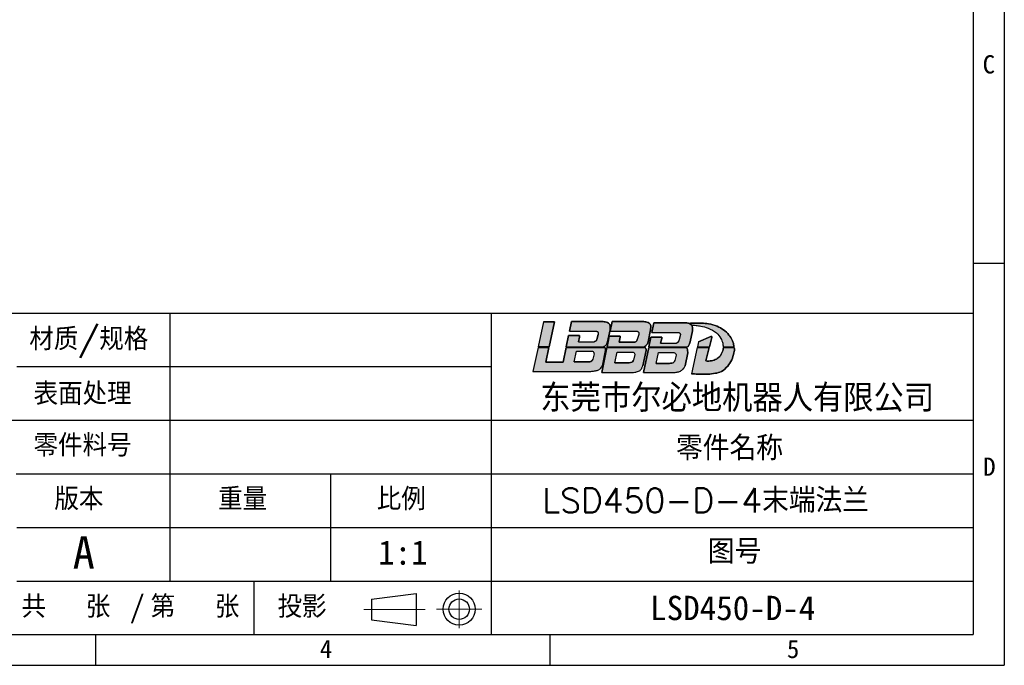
# Model space of a CAD drawing. Header units: millimetres. Extents: x 0 to 297, y 0 to 210.
# Tile 2 of 3: x 168 to 297, y 0 to 84. Entities that reach past the tile are written whole.
import ezdxf

# ---------------------------------------------------------------- set-up
doc = ezdxf.new("R2010")
doc.units = ezdxf.units.MM
doc.linetypes.add('CENTERX2', pattern=[20.32, 12.7, -2.54, 2.54, -2.54])
for name, color, linetype in [('中心线', 1, 'CENTERX2'), ('剖面线', 2, 'Continuous'), ('细实线', 4, 'Continuous')]:
    doc.layers.add(name, color=color, linetype=linetype)
doc.styles.add('SLDTEXTSTYLE0', font='txt')
doc.styles.add('SLDTEXTSTYLE1', font='txt', dxfattribs={"bigfont": 'bigfont'})
doc.styles.add('SLDTEXTSTYLE4', font='simfang.ttf')
doc.styles.add('SLDTEXTSTYLE5', font='txt', dxfattribs={"bigfont": 'bigfont'})

# ---------------------------------------------------------------- blocks, each defined once
blk = doc.blocks.new('块3')
at = {"layer": '剖面线'}
for points in [[(0.69, 3.62), (2.11, 3.62), (2.81, 6.88), (1.38, 6.88)], [(21.5, 3.62), (23.08, 3.62), (23.39, 4.8), (23.39, 4.94), (23.26, 4.94), (21.65, 4.27)]]:
    blk.add_hatch(color=256, dxfattribs=at).paths.add_polyline_path(points, flags=0)
h = blk.add_hatch(color=256, dxfattribs=at)
edge = h.paths.add_edge_path(flags=0)
edge.add_line((8.52, 5.2), (8.34, 4.55))
edge.add_spline(control_points=[(8.34, 4.55), (8.32, 4.51), (8.3, 4.44), (8.21, 4.36), (8.12, 4.3), (8.05, 4.28), (8.02, 4.27)], knot_values=[0, 0, 0, 0, 0.11249, 0.188578, 0.308405, 0.395813, 0.395813, 0.395813, 0.395813], weights=[1, 1, 1, 1, 1, 1, 1], degree=3, periodic=0)
edge.add_line((8.02, 4.27), (5.96, 4.27))
edge.add_line((5.96, 4.27), (6.1, 4.84))
edge.add_line((6.1, 4.84), (6.1, 5.06))
edge.add_line((6.1, 5.06), (4.65, 5.06))
edge.add_line((4.65, 5.06), (4.35, 3.62))
edge.add_line((4.35, 3.62), (9.22, 3.62))
edge.add_spline(control_points=[(9.22, 3.62), (9.26, 3.63), (9.38, 3.66), (9.51, 3.81), (9.69, 3.98), (9.73, 4.15), (9.74, 4.25)], knot_values=[0, 0, 0, 0, 0.113541, 0.309529, 0.508983, 0.759853, 0.759853, 0.759853, 0.759853], weights=[1, 1, 1, 1, 1, 1, 1], degree=3, periodic=0)
edge.add_line((9.74, 4.25), (10.07, 5.81))
edge.add_spline(control_points=[(10.07, 5.81), (10.08, 5.91), (10.09, 6.08), (10.12, 6.35), (10.01, 6.61), (9.75, 6.77), (9.47, 6.85), (9.28, 6.88), (9.19, 6.9)], knot_values=[0, 0, 0, 0, 0.270359, 0.459904, 0.691329, 0.959666, 1.234022, 1.467228, 1.467228, 1.467228, 1.467228], weights=[1, 1, 1, 1, 1, 1, 1, 1, 1], degree=3, periodic=0)
edge.add_line((9.19, 6.9), (5.03, 6.9))
edge.add_line((5.03, 6.9), (4.77, 5.64))
edge.add_line((4.77, 5.64), (8.14, 5.64))
edge.add_spline(control_points=[(8.14, 5.64), (8.18, 5.64), (8.26, 5.64), (8.37, 5.61), (8.46, 5.56), (8.53, 5.49), (8.53, 5.4), (8.54, 5.31), (8.53, 5.24), (8.52, 5.2)], knot_values=[0, 0, 0, 0, 0.109145, 0.202524, 0.297211, 0.376281, 0.445665, 0.519978, 0.62999, 0.62999, 0.62999, 0.62999], weights=[1, 1, 1, 1, 1, 1, 1, 1, 1, 1], degree=3, periodic=0)
h = blk.add_hatch(color=256, dxfattribs=at)
edge = h.paths.add_edge_path(flags=0)
edge.add_line((15.05, 4.25), (15.38, 5.81))
edge.add_spline(control_points=[(15.38, 5.81), (15.38, 5.91), (15.39, 6.08), (15.42, 6.35), (15.32, 6.61), (15.05, 6.77), (14.77, 6.85), (14.58, 6.88), (14.49, 6.9)], knot_values=[0, 0, 0, 0, 0.270359, 0.459904, 0.691329, 0.959666, 1.234022, 1.467228, 1.467228, 1.467228, 1.467228], weights=[1, 1, 1, 1, 1, 1, 1, 1, 1], degree=3, periodic=0)
edge.add_line((14.49, 6.9), (10.37, 6.9))
edge.add_line((10.37, 6.9), (10.11, 5.64))
edge.add_line((10.11, 5.64), (13.45, 5.64))
edge.add_spline(control_points=[(13.45, 5.64), (13.49, 5.64), (13.56, 5.64), (13.67, 5.61), (13.77, 5.56), (13.83, 5.49), (13.85, 5.39), (13.84, 5.3), (13.83, 5.23), (13.82, 5.2)], knot_values=[0, 0, 0, 0, 0.109145, 0.202524, 0.297211, 0.376281, 0.459032, 0.54598, 0.631468, 0.631468, 0.631468, 0.631468], weights=[1, 1, 1, 1, 1, 1, 1, 1, 1, 1], degree=3, periodic=0)
edge.add_line((13.82, 5.2), (13.64, 4.55))
edge.add_spline(control_points=[(13.64, 4.55), (13.63, 4.5), (13.58, 4.39), (13.47, 4.26), (13.36, 4.23), (13.32, 4.21)], knot_values=[0, 0, 0, 0, 0.133532, 0.314052, 0.429449, 0.429449, 0.429449, 0.429449], weights=[1, 1, 1, 1, 1, 1], degree=3, periodic=0)
edge.add_line((13.32, 4.21), (11.25, 4.21))
edge.add_line((11.25, 4.21), (11.4, 4.84))
edge.add_line((11.4, 4.84), (11.4, 4.99))
edge.add_line((11.4, 4.99), (9.97, 4.99))
edge.add_line((9.97, 4.99), (9.69, 3.62))
edge.add_line((9.69, 3.62), (14.52, 3.62))
edge.add_spline(control_points=[(14.52, 3.62), (14.56, 3.63), (14.68, 3.66), (14.81, 3.81), (15, 3.98), (15.03, 4.15), (15.05, 4.25)], knot_values=[0, 0, 0, 0, 0.113541, 0.309529, 0.508983, 0.759853, 0.759853, 0.759853, 0.759853], weights=[1, 1, 1, 1, 1, 1, 1], degree=3, periodic=0)
h = blk.add_hatch(color=256, dxfattribs=at)
edge = h.paths.add_edge_path(flags=0)
edge.add_spline(control_points=[(20.7, 6.45), (20.57, 6.58), (20.4, 6.64)], knot_values=[0, 0, 0, 1, 1, 1], weights=[1, 1, 1], degree=2, periodic=0)
edge.add_spline(control_points=[(20.4, 6.64), (20.34, 6.66), (20.2, 6.7), (20.05, 6.72), (19.96, 6.74)], knot_values=[0, 0, 0, 0, 1.372752, 3.334825, 3.334825, 3.334825, 3.334825], weights=[1, 1, 1, 1, 1], degree=3, periodic=0)
edge.add_line((19.96, 6.74), (15.8, 6.74))
edge.add_line((15.8, 6.74), (15.54, 5.47))
edge.add_line((15.54, 5.47), (18.87, 5.47))
edge.add_spline(control_points=[(18.87, 5.47), (18.91, 5.47), (18.99, 5.46), (19.1, 5.44), (19.19, 5.39), (19.26, 5.32), (19.28, 5.22), (19.26, 5.12), (19.25, 5.06), (19.25, 5.03)], knot_values=[0, 0, 0, 0, 0.109145, 0.202524, 0.297211, 0.376281, 0.459032, 0.54598, 0.631468, 0.631468, 0.631468, 0.631468], weights=[1, 1, 1, 1, 1, 1, 1, 1, 1, 1], degree=3, periodic=0)
edge.add_line((19.25, 5.03), (19.07, 4.38))
edge.add_spline(control_points=[(19.07, 4.38), (19.05, 4.34), (19.03, 4.27), (18.95, 4.19), (18.85, 4.13), (18.78, 4.1), (18.75, 4.09)], knot_values=[0, 0, 0, 0, 0.11249, 0.188578, 0.308405, 0.395813, 0.395813, 0.395813, 0.395813], weights=[1, 1, 1, 1, 1, 1, 1], degree=3, periodic=0)
edge.add_line((18.75, 4.09), (16.69, 4.09))
edge.add_line((16.69, 4.09), (16.83, 4.67))
edge.add_line((16.83, 4.67), (16.83, 4.88))
edge.add_line((16.83, 4.88), (15.42, 4.88))
edge.add_line((15.42, 4.88), (15.16, 3.62))
edge.add_line((15.16, 3.62), (20.22, 3.62))
edge.add_spline(control_points=[(20.22, 3.62), (20.24, 3.63), (20.32, 3.67), (20.38, 3.81), (20.49, 4), (20.53, 4.16), (20.55, 4.25)], knot_values=[0, 0, 0, 0, 0.063812, 0.219898, 0.386717, 0.637587, 0.637587, 0.637587, 0.637587], weights=[1, 1, 1, 1, 1, 1, 1], degree=3, periodic=0)
edge.add_line((20.55, 4.25), (20.85, 5.68))
edge.add_spline(control_points=[(20.85, 5.68), (20.85, 5.93), (20.85, 6.09), (20.84, 6.23), (20.81, 6.35), (20.72, 6.44)], knot_values=[7.678202, 7.678202, 7.678202, 7.678202, 9.952853, 11.547588, 12.34447, 12.34447, 12.34447, 12.34447], weights=[1, 1, 1, 1, 1, 1], degree=3, periodic=0)
edge.add_spline(control_points=[(20.72, 6.44), (20.72, 6.44), (20.71, 6.45), (20.7, 6.45)], knot_values=[7.617953, 7.617953, 7.617953, 7.617953, 7.678202, 7.678202, 7.678202, 7.678202], weights=[1, 1, 1, 1], degree=3, periodic=0)
h = blk.add_hatch(color=256, dxfattribs=at)
edge = h.paths.add_edge_path(flags=0)
edge.add_spline(control_points=[(20.41, 6.65), (20.41, 6.65), (20.58, 6.58), (20.71, 6.46)], knot_values=[0, 0, 0, 0.054981, 1, 1, 1], weights=[1, 1, 1, 1], degree=2, periodic=0)
edge.add_line((20.71, 6.46), (20.72, 6.45))
edge.add_spline(control_points=[(20.72, 6.45), (20.77, 6.45), (20.97, 6.43), (21.38, 6.39), (22.05, 6.29), (22.98, 6.05), (23.94, 5.55), (24.56, 4.79), (24.8, 4.14), (24.85, 3.77), (24.87, 3.62)], knot_values=[-1.210668, -1.210668, -1.210668, -1.210668, 0, 3.216058, 7.844717, 15.059695, 24.312441, 31.237241, 36.149525, 39.453796, 39.453796, 39.453796, 39.453796], weights=[1, 1, 1, 1, 1, 1, 1, 1, 1, 1, 1], degree=3, periodic=0)
edge.add_line((24.87, 3.62), (26.27, 3.62))
edge.add_spline(control_points=[(26.27, 3.62), (26.27, 3.68), (26.26, 3.82), (26.17, 4.1), (26.03, 4.58), (25.6, 5.22), (24.93, 5.85), (24.01, 6.34), (23.05, 6.62), (22.37, 6.68), (22.08, 6.7)], knot_values=[0, 0, 0, 0, 1.151049, 3.120639, 6.514086, 12.344374, 19.743132, 26.621777, 35.257202, 41.640066, 41.640066, 41.640066, 41.640066], weights=[1, 1, 1, 1, 1, 1, 1, 1, 1, 1, 1], degree=3, periodic=0)
edge.add_line((22.08, 6.7), (20.71, 6.7))
edge.add_spline(control_points=[(20.71, 6.7), (20.64, 6.69), (20.54, 6.67), (20.44, 6.65), (20.41, 6.65)], knot_values=[0, 0, 0, 0, 1.463686, 2.152451, 2.152451, 2.152451, 2.152451], weights=[1, 1, 1, 1, 1], degree=3, periodic=0)
h = blk.add_hatch(color=256, dxfattribs=at)
edge = h.paths.add_edge_path(flags=0)
edge.add_line((9.07, 1.1), (9.5, 3.12))
edge.add_spline(control_points=[(9.5, 3.12), (9.5, 3.23), (9.48, 3.32), (9.48, 3.41), (9.43, 3.47), (9.41, 3.51)], knot_values=[0, 0, 0, 0, 0.476316, 1.44549, 2.246673, 2.246673, 2.246673, 2.246673], weights=[1, 1, 1, 1, 1, 1], degree=3, periodic=0)
edge.add_line((9.41, 3.51), (4.32, 3.51))
edge.add_line((4.32, 3.51), (3.93, 1.6))
edge.add_line((3.93, 1.6), (1.68, 1.6))
edge.add_line((1.68, 1.6), (2.09, 3.51))
edge.add_line((2.09, 3.51), (0.66, 3.51))
edge.add_line((0.66, 3.51), (0, 0.39))
edge.add_line((0, 0.39), (7.55, 0.39))
edge.add_spline(control_points=[(7.55, 0.39), (7.72, 0.41), (8.03, 0.45), (8.5, 0.53), (8.82, 0.77), (9.01, 0.99), (9.07, 1.1)], knot_values=[0, 0, 0, 0, 3.612385, 7.048837, 10.255516, 12.349536, 12.349536, 12.349536, 12.349536], weights=[1, 1, 1, 1, 1, 1, 1], degree=3, periodic=0)
edge = h.paths.add_edge_path(flags=0)
edge.add_line((7.99, 2.69), (7.82, 1.99))
edge.add_spline(control_points=[(7.82, 1.99), (7.79, 1.9), (7.73, 1.72), (7.42, 1.64), (7.21, 1.63), (7.11, 1.63)], knot_values=[0, 0, 0, 0, 0.21656, 0.475605, 0.757612, 0.757612, 0.757612, 0.757612], weights=[1, 1, 1, 1, 1, 1], degree=3, periodic=0)
edge.add_line((7.11, 1.63), (5.39, 1.63))
edge.add_line((5.39, 1.63), (5.68, 3.03))
edge.add_line((5.68, 3.03), (7.68, 3.03))
edge.add_spline(control_points=[(7.68, 3.03), (7.74, 3.02), (7.86, 3), (7.97, 2.85), (7.98, 2.74), (7.99, 2.69)], knot_values=[0, 0, 0, 0, 0.16594, 0.313706, 0.444871, 0.444871, 0.444871, 0.444871], weights=[1, 1, 1, 1, 1, 1], degree=3, periodic=0)
h = blk.add_hatch(color=256, dxfattribs=at)
edge = h.paths.add_edge_path(flags=0)
edge.add_line((8.99, 0.26), (12.81, 0.26))
edge.add_spline(control_points=[(12.81, 0.26), (13.1, 0.26), (13.4, 0.27), (13.95, 0.45), (14.18, 0.69), (14.32, 0.99), (14.38, 1.1)], knot_values=[0, 0, 0, 0, 3.612385, 7.048837, 10.255516, 12.349536, 12.349536, 12.349536, 12.349536], weights=[1, 1, 1, 1, 1, 1, 1], degree=3, periodic=0)
edge.add_line((14.38, 1.1), (14.81, 3.12))
edge.add_spline(control_points=[(14.81, 3.12), (14.8, 3.23), (14.78, 3.32), (14.74, 3.39), (14.71, 3.45), (14.66, 3.51)], knot_values=[0.110312, 0.110312, 0.110312, 0.110312, 0.586629, 1.555802, 2.246673, 2.246673, 2.246673, 2.246673], weights=[1, 1, 1, 1, 1, 1], degree=3, periodic=0)
edge.add_line((14.66, 3.51), (9.67, 3.51))
edge.add_line((9.67, 3.51), (8.99, 0.26))
edge = h.paths.add_edge_path(flags=0)
edge.add_line((11.01, 2.92), (13.01, 2.92))
edge.add_spline(control_points=[(13.01, 2.92), (13.07, 2.91), (13.19, 2.88), (13.3, 2.73), (13.31, 2.63), (13.32, 2.58)], knot_values=[0, 0, 0, 0, 0.16594, 0.313706, 0.444871, 0.444871, 0.444871, 0.444871], weights=[1, 1, 1, 1, 1, 1], degree=3, periodic=0)
edge.add_line((13.32, 2.58), (13.15, 1.87))
edge.add_spline(control_points=[(13.15, 1.87), (13.12, 1.79), (13.05, 1.61), (12.74, 1.53), (12.54, 1.52), (12.44, 1.51)], knot_values=[0, 0, 0, 0, 0.21656, 0.475605, 0.757612, 0.757612, 0.757612, 0.757612], weights=[1, 1, 1, 1, 1, 1], degree=3, periodic=0)
edge.add_line((12.44, 1.51), (10.72, 1.51))
edge.add_line((10.72, 1.51), (11.01, 2.92))
h = blk.add_hatch(color=256, dxfattribs=at)
edge = h.paths.add_edge_path(flags=0)
edge.add_line((14.45, 0.25), (18.36, 0.25))
edge.add_spline(control_points=[(18.36, 0.25), (18.68, 0.27), (18.93, 0.29), (19.37, 0.46), (19.67, 0.72), (19.82, 0.99), (19.88, 1.1)], knot_values=[0, 0, 0, 0, 3.612385, 7.048837, 10.255516, 12.349536, 12.349536, 12.349536, 12.349536], weights=[1, 1, 1, 1, 1, 1, 1], degree=3, periodic=0)
edge.add_line((19.88, 1.1), (20.24, 2.81))
edge.add_spline(control_points=[(20.24, 2.81), (20.22, 3.18), (20.18, 3.29), (20.16, 3.36), (20.11, 3.45), (20.03, 3.51)], knot_values=[0.157558, 0.157558, 0.157558, 0.157558, 0.633874, 1.603048, 2.246673, 2.246673, 2.246673, 2.246673], weights=[1, 1, 1, 1, 1, 1], degree=3, periodic=0)
edge.add_line((20.03, 3.51), (15.13, 3.51))
edge.add_line((15.13, 3.51), (14.45, 0.25))
edge = h.paths.add_edge_path(flags=0)
edge.add_line((18.72, 2.5), (18.55, 1.8))
edge.add_spline(control_points=[(18.55, 1.8), (18.52, 1.72), (18.45, 1.54), (18.14, 1.46), (17.94, 1.44), (17.84, 1.44)], knot_values=[0, 0, 0, 0, 0.21656, 0.475605, 0.757612, 0.757612, 0.757612, 0.757612], weights=[1, 1, 1, 1, 1, 1], degree=3, periodic=0)
edge.add_line((17.84, 1.44), (16.12, 1.44))
edge.add_line((16.12, 1.44), (16.41, 2.85))
edge.add_line((16.41, 2.85), (18.41, 2.85))
edge.add_spline(control_points=[(18.41, 2.85), (18.47, 2.83), (18.59, 2.81), (18.7, 2.66), (18.71, 2.55), (18.72, 2.5)], knot_values=[0, 0, 0, 0, 0.16594, 0.313706, 0.444871, 0.444871, 0.444871, 0.444871], weights=[1, 1, 1, 1, 1, 1], degree=3, periodic=0)
h = blk.add_hatch(color=256, dxfattribs=at)
edge = h.paths.add_edge_path(flags=0)
edge.add_line((26.31, 3.51), (24.89, 3.51))
edge.add_spline(control_points=[(24.89, 3.51), (24.89, 3.5), (24.88, 3.42), (24.85, 3.21), (24.73, 2.9), (24.57, 2.49), (24.21, 2.12), (23.67, 1.82), (23.1, 1.72), (22.72, 1.74), (22.59, 1.75)], knot_values=[0, 0, 0, 0, 0.200319, 1.755522, 4.491279, 7.649925, 11.354755, 15.71284, 21.005618, 23.994098, 23.994098, 23.994098, 23.994098], weights=[1, 1, 1, 1, 1, 1, 1, 1, 1, 1, 1], degree=3, periodic=0)
edge.add_line((22.59, 1.75), (23.05, 3.51))
edge.add_line((23.05, 3.51), (21.48, 3.51))
edge.add_line((21.48, 3.51), (20.71, 0.07))
edge.add_spline(control_points=[(20.71, 0.07), (20.98, 0.06), (21.7, 0.03), (22.75, 0), (23.79, 0.11), (24.75, 0.34), (25.45, 1.05), (26.05, 1.87), (26.19, 2.62), (26.35, 3.1), (26.33, 3.34), (26.31, 3.46), (26.31, 3.51)], knot_values=[0, 0, 0, 0, 5.994431, 15.888509, 23.126915, 29.243366, 37.241208, 44.362079, 51.473113, 53.800224, 55.481839, 56.538024, 56.538024, 56.538024, 56.538024], weights=[1, 1, 1, 1, 1, 1, 1, 1, 1, 1, 1, 1, 1], degree=3, periodic=0)
at = {"lineweight": 25}
for p, q in [((1.38, 6.88), (0.69, 3.62)), ((1.38, 6.88), (0.69, 3.62)), ((2.81, 6.88), (1.38, 6.88)), ((1.38, 6.88), (2.81, 6.88)), ((2.11, 3.62), (2.81, 6.88)), ((2.81, 6.88), (2.11, 3.62)), ((5.03, 6.9), (4.77, 5.64)), ((4.77, 5.64), (5.03, 6.9)), ((9.19, 6.9), (5.03, 6.9)), ((5.03, 6.9), (9.19, 6.9)), ((10.37, 6.9), (10.11, 5.64)), ((10.11, 5.64), (10.37, 6.9)), ((14.49, 6.9), (10.37, 6.9)), ((10.37, 6.9), (14.49, 6.9)), ((15.8, 6.74), (15.54, 5.47)), ((15.54, 5.47), (15.8, 6.74)), ((19.96, 6.74), (15.8, 6.74)), ((15.8, 6.74), (19.96, 6.74)), ((4.77, 5.64), (8.14, 5.64)), ((4.77, 5.64), (8.14, 5.64)), ((8.34, 4.55), (8.52, 5.2)), ((8.52, 5.2), (8.34, 4.55)), ((9.74, 4.25), (10.07, 5.81)), ((10.07, 5.81), (9.74, 4.25)), ((10.11, 5.64), (13.45, 5.64)), ((10.11, 5.64), (13.45, 5.64)), ((13.82, 5.2), (13.64, 4.55)), ((13.82, 5.2), (13.64, 4.55)), ((15.05, 4.25), (15.38, 5.81)), ((15.38, 5.81), (15.05, 4.25)), ((15.54, 5.47), (18.87, 5.47)), ((15.54, 5.47), (18.87, 5.47)), ((20.55, 4.25), (20.85, 5.68)), ((20.85, 5.68), (20.55, 4.25)), ((4.65, 5.06), (4.35, 3.62)), ((4.35, 3.62), (4.65, 5.06)), ((6.1, 5.06), (4.65, 5.06)), ((4.65, 5.06), (6.1, 5.06)), ((5.96, 4.27), (6.1, 4.84)), ((6.1, 4.84), (5.96, 4.27)), ((5.96, 4.27), (8.02, 4.27)), ((5.96, 4.27), (8.02, 4.27)), ((6.1, 4.84), (6.1, 5.06)), ((6.1, 5.06), (6.1, 4.84)), ((9.97, 4.99), (9.69, 3.62)), ((9.69, 3.62), (9.97, 4.99)), ((11.4, 4.99), (9.97, 4.99)), ((9.97, 4.99), (11.4, 4.99)), ((11.25, 4.21), (11.4, 4.84)), ((11.4, 4.84), (11.25, 4.21)), ((13.32, 4.21), (11.25, 4.21)), ((11.25, 4.21), (13.32, 4.21)), ((11.4, 4.84), (11.4, 4.99)), ((11.4, 4.99), (11.4, 4.84)), ((15.42, 4.88), (15.16, 3.62)), ((15.16, 3.62), (15.42, 4.88)), ((16.83, 4.88), (15.42, 4.88)), ((15.42, 4.88), (16.83, 4.88)), ((16.69, 4.09), (16.83, 4.67)), ((16.83, 4.67), (16.69, 4.09)), ((16.69, 4.09), (18.75, 4.09)), ((16.69, 4.09), (18.75, 4.09)), ((16.83, 4.67), (16.83, 4.88)), ((16.83, 4.88), (16.83, 4.67)), ((19.25, 5.03), (19.07, 4.38)), ((19.25, 5.03), (19.07, 4.38)), ((21.65, 4.27), (21.5, 3.62)), ((21.65, 4.27), (21.5, 3.62)), ((23.26, 4.94), (21.65, 4.27)), ((21.65, 4.27), (23.26, 4.94)), ((23.08, 3.62), (23.39, 4.8)), ((23.39, 4.8), (23.08, 3.62)), ((23.39, 4.94), (23.26, 4.94)), ((23.26, 4.94), (23.39, 4.94)), ((23.39, 4.8), (23.39, 4.94)), ((23.39, 4.94), (23.39, 4.8)), ((0.66, 3.51), (0, 0.39)), ((2.09, 3.51), (0.66, 3.51)), ((0.66, 3.51), (2.09, 3.51)), ((0.69, 3.62), (2.11, 3.62)), ((2.11, 3.62), (0.69, 3.62)), ((1.68, 1.6), (2.09, 3.51)), ((2.09, 3.51), (1.68, 1.6)), ((4.32, 3.51), (3.93, 1.6)), ((3.93, 1.6), (4.32, 3.51)), ((9.41, 3.51), (4.32, 3.51)), ((4.32, 3.51), (9.41, 3.51)), ((4.35, 3.62), (9.22, 3.62)), ((4.35, 3.62), (9.22, 3.62)), ((5.39, 1.63), (5.68, 3.03)), ((5.39, 1.63), (5.68, 3.03)), ((5.68, 3.03), (7.68, 3.03)), ((5.68, 3.03), (7.68, 3.03)), ((7.99, 2.69), (7.82, 1.99)), ((7.99, 2.69), (7.82, 1.99)), ((9.67, 3.51), (8.99, 0.26)), ((8.99, 0.26), (9.67, 3.51)), ((9.07, 1.1), (9.5, 3.12)), ((9.5, 3.12), (9.07, 1.1)), ((14.66, 3.51), (9.67, 3.51)), ((9.67, 3.51), (14.66, 3.51)), ((9.69, 3.62), (14.52, 3.62)), ((9.69, 3.62), (14.52, 3.62)), ((10.72, 1.51), (11.01, 2.92)), ((10.72, 1.51), (11.01, 2.92)), ((11.01, 2.92), (13.01, 2.92)), ((11.01, 2.92), (13.01, 2.92)), ((13.32, 2.58), (13.15, 1.87)), ((13.32, 2.58), (13.15, 1.87)), ((14.38, 1.1), (14.81, 3.12)), ((14.81, 3.12), (14.38, 1.1)), ((15.13, 3.51), (14.45, 0.25)), ((14.45, 0.25), (15.13, 3.51)), ((20.03, 3.51), (15.13, 3.51)), ((15.13, 3.51), (20.03, 3.51)), ((15.16, 3.62), (20.22, 3.62)), ((15.16, 3.62), (20.22, 3.62)), ((16.12, 1.44), (16.41, 2.85)), ((16.12, 1.44), (16.41, 2.85)), ((16.41, 2.85), (18.41, 2.85)), ((16.41, 2.85), (18.41, 2.85)), ((19.88, 1.1), (20.24, 2.81)), ((20.24, 2.81), (19.88, 1.1)), ((21.48, 3.51), (20.71, 0.07)), ((21.48, 3.51), (20.71, 0.07)), ((23.05, 3.51), (21.48, 3.51)), ((21.48, 3.51), (23.05, 3.51)), ((21.5, 3.62), (23.08, 3.62)), ((21.5, 3.62), (23.08, 3.62)), ((22.59, 1.75), (23.05, 3.51)), ((23.05, 3.51), (22.59, 1.75)), ((24.87, 3.62), (26.27, 3.62)), ((24.87, 3.62), (26.27, 3.62)), ((26.31, 3.51), (24.89, 3.51)), ((24.89, 3.51), (26.31, 3.51)), ((3.93, 1.6), (1.68, 1.6)), ((1.68, 1.6), (3.93, 1.6)), ((7.11, 1.63), (5.39, 1.63)), ((5.39, 1.63), (7.11, 1.63)), ((12.44, 1.51), (10.72, 1.51)), ((10.72, 1.51), (12.44, 1.51)), ((17.84, 1.44), (16.12, 1.44)), ((16.12, 1.44), (17.84, 1.44)), ((18.72, 2.5), (18.55, 1.8)), ((18.72, 2.5), (18.55, 1.8)), ((0, 0.39), (7.55, 0.39)), ((0, 0.39), (7.55, 0.39)), ((8.99, 0.26), (12.81, 0.26)), ((8.99, 0.26), (12.81, 0.26)), ((14.45, 0.25), (18.36, 0.25)), ((14.45, 0.25), (18.36, 0.25))]:
    blk.add_line(p, q, dxfattribs=at)
for points, degree, knots in [([(10.07, 5.81), (10.08, 5.91), (10.09, 6.08), (10.12, 6.35), (10.01, 6.61), (9.75, 6.77), (9.47, 6.85), (9.28, 6.88), (9.19, 6.9)], 3, [0, 0, 0, 0, 0.270359, 0.459904, 0.691329, 0.959666, 1.234022, 1.467228, 1.467228, 1.467228, 1.467228]), ([(9.19, 6.9), (9.28, 6.88), (9.47, 6.85), (9.75, 6.77), (10.01, 6.61), (10.12, 6.35), (10.09, 6.08), (10.08, 5.91), (10.07, 5.81)], 3, [0, 0, 0, 0, 0.158944, 0.345933, 0.52882, 0.686549, 0.815735, 1, 1, 1, 1]), ([(15.38, 5.81), (15.38, 5.91), (15.39, 6.08), (15.42, 6.35), (15.32, 6.61), (15.05, 6.77), (14.77, 6.85), (14.58, 6.88), (14.49, 6.9)], 3, [0, 0, 0, 0, 0.270359, 0.459904, 0.691329, 0.959666, 1.234022, 1.467228, 1.467228, 1.467228, 1.467228]), ([(14.49, 6.9), (14.58, 6.88), (14.77, 6.85), (15.05, 6.77), (15.32, 6.61), (15.42, 6.35), (15.39, 6.08), (15.38, 5.91), (15.38, 5.81)], 3, [0, 0, 0, 0, 0.158944, 0.345933, 0.52882, 0.686549, 0.815735, 1, 1, 1, 1]), ([(20.4, 6.64), (20.34, 6.66), (20.2, 6.7), (20.05, 6.72), (19.96, 6.74)], 3, [0, 0, 0, 0, 1.372752, 3.334825, 3.334825, 3.334825, 3.334825]), ([(19.96, 6.74), (20.05, 6.72), (20.2, 6.7), (20.34, 6.66), (20.4, 6.64)], 3, [0, 0, 0, 0, 1.962073, 3.334825, 3.334825, 3.334825, 3.334825]), ([(20.71, 6.7), (20.64, 6.69), (20.54, 6.67), (20.44, 6.65), (20.41, 6.65)], 3, [0, 0, 0, 0, 1.463686, 2.152451, 2.152451, 2.152451, 2.152451]), ([(20.41, 6.65), (20.44, 6.65), (20.54, 6.67), (20.64, 6.69), (20.71, 6.7)], 3, [0.1383, 0.1383, 0.1383, 0.1383, 0.827065, 2.290752, 2.290752, 2.290752, 2.290752]), ([(20.41, 6.65), (20.41, 6.65), (20.58, 6.58), (20.71, 6.46)], 2, [0, 0, 0, 0.054981, 1, 1, 1]), ([(20.72, 6.45), (20.77, 6.45), (20.97, 6.43), (21.38, 6.39), (22.05, 6.29), (22.98, 6.05), (23.94, 5.55), (24.56, 4.79), (24.8, 4.14), (24.85, 3.77), (24.87, 3.62)], 3, [-1.210668, -1.210668, -1.210668, -1.210668, 0, 3.216058, 7.844717, 15.059695, 24.312441, 31.237241, 36.149525, 39.453796, 39.453796, 39.453796, 39.453796]), ([(20.72, 6.45), (20.77, 6.45), (20.97, 6.43), (21.38, 6.39), (22.05, 6.29), (22.98, 6.05), (23.94, 5.55), (24.56, 4.79), (24.8, 4.14), (24.85, 3.77), (24.87, 3.62)], 3, [-1.210668, -1.210668, -1.210668, -1.210668, 0, 3.216058, 7.844717, 15.059695, 24.312441, 31.237241, 36.149525, 39.453796, 39.453796, 39.453796, 39.453796]), ([(20.85, 5.68), (20.85, 5.93), (20.85, 6.09), (20.84, 6.23), (20.81, 6.35), (20.72, 6.44)], 3, [7.678202, 7.678202, 7.678202, 7.678202, 9.952853, 11.547588, 12.34447, 12.34447, 12.34447, 12.34447]), ([(20.72, 6.44), (20.81, 6.35), (20.84, 6.23), (20.85, 6.09), (20.85, 5.93), (20.85, 5.68)], 3, [7.678202, 7.678202, 7.678202, 7.678202, 8.475084, 10.069819, 12.34447, 12.34447, 12.34447, 12.34447]), ([(26.27, 3.62), (26.27, 3.68), (26.26, 3.82), (26.17, 4.1), (26.03, 4.58), (25.6, 5.22), (24.93, 5.85), (24.01, 6.34), (23.05, 6.62), (22.37, 6.68), (22.08, 6.7)], 3, [0, 0, 0, 0, 1.151049, 3.120639, 6.514086, 12.344374, 19.743132, 26.621777, 35.257202, 41.640066, 41.640066, 41.640066, 41.640066]), ([(22.08, 6.7), (22.37, 6.68), (23.05, 6.62), (24.01, 6.34), (24.93, 5.85), (25.6, 5.22), (26.03, 4.58), (26.17, 4.1), (26.26, 3.82), (26.27, 3.68), (26.27, 3.62)], 3, [0, 0, 0, 0, 6.382864, 15.018289, 21.896934, 29.295692, 35.12598, 38.519427, 40.489017, 41.640066, 41.640066, 41.640066, 41.640066]), ([(8.14, 5.64), (8.18, 5.64), (8.26, 5.64), (8.37, 5.61), (8.46, 5.56), (8.53, 5.49), (8.53, 5.4), (8.54, 5.31), (8.53, 5.24), (8.52, 5.2)], 3, [0, 0, 0, 0, 0.1091448, 0.2025244, 0.2972108, 0.3762809, 0.4456653, 0.5199777, 0.6299904, 0.6299904, 0.6299904, 0.6299904]), ([(8.14, 5.64), (8.18, 5.64), (8.26, 5.64), (8.37, 5.61), (8.46, 5.56), (8.53, 5.49), (8.53, 5.4), (8.54, 5.31), (8.53, 5.24), (8.52, 5.2)], 3, [0, 0, 0, 0, 0.173248, 0.321472, 0.47177, 0.59728, 0.707416, 0.825374, 1, 1, 1, 1]), ([(13.45, 5.64), (13.49, 5.64), (13.56, 5.64), (13.67, 5.61), (13.77, 5.56), (13.83, 5.49), (13.85, 5.39), (13.84, 5.3), (13.83, 5.23), (13.82, 5.2)], 3, [0, 0, 0, 0, 0.1091448, 0.2025244, 0.2972108, 0.3762809, 0.4590321, 0.5459805, 0.6314677, 0.6314677, 0.6314677, 0.6314677]), ([(13.45, 5.64), (13.49, 5.64), (13.56, 5.64), (13.67, 5.61), (13.77, 5.56), (13.83, 5.49), (13.85, 5.39), (13.84, 5.3), (13.83, 5.23), (13.82, 5.2)], 3, [0, 0, 0, 0, 0.172843, 0.32072, 0.470667, 0.595883, 0.726929, 0.864621, 1, 1, 1, 1]), ([(18.87, 5.47), (18.91, 5.47), (18.99, 5.46), (19.1, 5.44), (19.19, 5.39), (19.26, 5.32), (19.28, 5.22), (19.26, 5.12), (19.25, 5.06), (19.25, 5.03)], 3, [0, 0, 0, 0, 0.1091448, 0.2025244, 0.2972108, 0.3762809, 0.4590321, 0.5459805, 0.6314677, 0.6314677, 0.6314677, 0.6314677]), ([(18.87, 5.47), (18.91, 5.47), (18.99, 5.46), (19.1, 5.44), (19.19, 5.39), (19.26, 5.32), (19.28, 5.22), (19.26, 5.12), (19.25, 5.06), (19.25, 5.03)], 3, [0, 0, 0, 0, 0.172843, 0.32072, 0.470667, 0.595883, 0.726929, 0.864621, 1, 1, 1, 1]), ([(8.34, 4.55), (8.32, 4.51), (8.3, 4.44), (8.21, 4.36), (8.12, 4.3), (8.05, 4.28), (8.02, 4.27)], 3, [0, 0, 0, 0, 0.1124895, 0.1885781, 0.3084055, 0.3958128, 0.3958128, 0.3958128, 0.3958128]), ([(8.02, 4.27), (8.05, 4.28), (8.12, 4.3), (8.21, 4.36), (8.3, 4.44), (8.32, 4.51), (8.34, 4.55)], 3, [0, 0, 0, 0, 0.22083, 0.523568, 0.715801, 1, 1, 1, 1]), ([(9.22, 3.62), (9.26, 3.63), (9.38, 3.66), (9.51, 3.81), (9.69, 3.98), (9.73, 4.15), (9.74, 4.25)], 3, [0, 0, 0, 0, 0.1135405, 0.309529, 0.508983, 0.7598531, 0.7598531, 0.7598531, 0.7598531]), ([(9.74, 4.25), (9.73, 4.15), (9.69, 3.98), (9.51, 3.81), (9.38, 3.66), (9.26, 3.63), (9.22, 3.62)], 3, [0, 0, 0, 0, 0.330156, 0.592646, 0.850576, 1, 1, 1, 1]), ([(13.64, 4.55), (13.63, 4.5), (13.58, 4.39), (13.47, 4.26), (13.36, 4.23), (13.32, 4.21)], 3, [0, 0, 0, 0, 0.1335325, 0.3140516, 0.4294491, 0.4294491, 0.4294491, 0.4294491]), ([(13.32, 4.21), (13.36, 4.23), (13.47, 4.26), (13.58, 4.39), (13.63, 4.5), (13.64, 4.55)], 3, [0, 0, 0, 0, 0.26871, 0.689061, 1, 1, 1, 1]), ([(14.52, 3.62), (14.56, 3.63), (14.68, 3.66), (14.81, 3.81), (15, 3.98), (15.03, 4.15), (15.05, 4.25)], 3, [0, 0, 0, 0, 0.1135405, 0.309529, 0.508983, 0.7598531, 0.7598531, 0.7598531, 0.7598531]), ([(15.05, 4.25), (15.03, 4.15), (15, 3.98), (14.81, 3.81), (14.68, 3.66), (14.56, 3.63), (14.52, 3.62)], 3, [0, 0, 0, 0, 0.330156, 0.592646, 0.850576, 1, 1, 1, 1]), ([(19.07, 4.38), (19.05, 4.34), (19.03, 4.27), (18.95, 4.19), (18.85, 4.13), (18.78, 4.1), (18.75, 4.09)], 3, [0, 0, 0, 0, 0.1124895, 0.1885781, 0.3084055, 0.3958128, 0.3958128, 0.3958128, 0.3958128]), ([(18.75, 4.09), (18.78, 4.1), (18.85, 4.13), (18.95, 4.19), (19.03, 4.27), (19.05, 4.34), (19.07, 4.38)], 3, [0, 0, 0, 0, 0.22083, 0.523568, 0.715801, 1, 1, 1, 1]), ([(20.22, 3.62), (20.24, 3.63), (20.32, 3.67), (20.38, 3.81), (20.49, 4), (20.53, 4.16), (20.55, 4.25)], 3, [0, 0, 0, 0, 0.0638116, 0.2198977, 0.386717, 0.6375871, 0.6375871, 0.6375871, 0.6375871]), ([(20.55, 4.25), (20.53, 4.16), (20.49, 4), (20.38, 3.81), (20.32, 3.67), (20.24, 3.63), (20.22, 3.62)], 3, [0, 0, 0, 0, 0.393468, 0.65511, 0.899917, 1, 1, 1, 1]), ([(7.68, 3.03), (7.74, 3.02), (7.86, 3), (7.97, 2.85), (7.98, 2.74), (7.99, 2.69)], 3, [0, 0, 0, 0, 0.1659399, 0.3137056, 0.4448714, 0.4448714, 0.4448714, 0.4448714]), ([(7.68, 3.03), (7.74, 3.02), (7.86, 3), (7.97, 2.85), (7.98, 2.74), (7.99, 2.69)], 3, [0, 0, 0, 0, 0.373006, 0.70516, 1, 1, 1, 1]), ([(9.5, 3.12), (9.5, 3.23), (9.48, 3.32), (9.48, 3.41), (9.43, 3.47), (9.41, 3.51)], 3, [0, 0, 0, 0, 0.476316, 1.44549, 2.246673, 2.246673, 2.246673, 2.246673]), ([(9.41, 3.51), (9.43, 3.47), (9.48, 3.41), (9.48, 3.32), (9.5, 3.23), (9.5, 3.12)], 3, [0, 0, 0, 0, 0.801183, 1.770357, 2.246673, 2.246673, 2.246673, 2.246673]), ([(13.01, 2.92), (13.07, 2.91), (13.19, 2.88), (13.3, 2.73), (13.31, 2.63), (13.32, 2.58)], 3, [0, 0, 0, 0, 0.1659399, 0.3137056, 0.4448714, 0.4448714, 0.4448714, 0.4448714]), ([(13.01, 2.92), (13.07, 2.91), (13.19, 2.88), (13.3, 2.73), (13.31, 2.63), (13.32, 2.58)], 3, [0, 0, 0, 0, 0.373006, 0.70516, 1, 1, 1, 1]), ([(14.81, 3.12), (14.8, 3.23), (14.78, 3.32), (14.74, 3.39), (14.71, 3.45), (14.66, 3.51)], 3, [0.110312, 0.110312, 0.110312, 0.110312, 0.586629, 1.555802, 2.246673, 2.246673, 2.246673, 2.246673]), ([(14.66, 3.51), (14.71, 3.45), (14.74, 3.39), (14.78, 3.32), (14.8, 3.23), (14.81, 3.12)], 3, [0.110312, 0.110312, 0.110312, 0.110312, 0.801183, 1.770357, 2.246673, 2.246673, 2.246673, 2.246673]), ([(18.41, 2.85), (18.47, 2.83), (18.59, 2.81), (18.7, 2.66), (18.71, 2.55), (18.72, 2.5)], 3, [0, 0, 0, 0, 0.1659399, 0.3137056, 0.4448714, 0.4448714, 0.4448714, 0.4448714]), ([(18.41, 2.85), (18.47, 2.83), (18.59, 2.81), (18.7, 2.66), (18.71, 2.55), (18.72, 2.5)], 3, [0, 0, 0, 0, 0.373006, 0.70516, 1, 1, 1, 1]), ([(20.24, 2.81), (20.22, 3.18), (20.18, 3.29), (20.16, 3.36), (20.11, 3.45), (20.03, 3.51)], 3, [0.157558, 0.157558, 0.157558, 0.157558, 0.633874, 1.603048, 2.246673, 2.246673, 2.246673, 2.246673]), ([(20.03, 3.51), (20.11, 3.45), (20.16, 3.36), (20.18, 3.29), (20.22, 3.18), (20.24, 2.81)], 3, [0.157558, 0.157558, 0.157558, 0.157558, 0.801183, 1.770357, 2.246673, 2.246673, 2.246673, 2.246673]), ([(20.71, 0.07), (20.98, 0.06), (21.7, 0.03), (22.75, 0), (23.79, 0.11), (24.75, 0.34), (25.45, 1.05), (26.05, 1.87), (26.19, 2.62), (26.35, 3.1), (26.33, 3.34), (26.31, 3.46), (26.31, 3.51)], 3, [0, 0, 0, 0, 5.994431, 15.888509, 23.126915, 29.243366, 37.241208, 44.362079, 51.473113, 53.800224, 55.481839, 56.538024, 56.538024, 56.538024, 56.538024]), ([(26.31, 3.51), (26.31, 3.46), (26.33, 3.34), (26.35, 3.1), (26.19, 2.62), (26.05, 1.87), (25.45, 1.05), (24.75, 0.34), (23.79, 0.11), (22.75, 0), (21.7, 0.03), (20.98, 0.06), (20.71, 0.07)], 3, [0, 0, 0, 0, 1.056185, 2.7378, 5.064911, 12.175945, 19.296816, 27.294658, 33.411109, 40.649515, 50.543593, 56.538024, 56.538024, 56.538024, 56.538024]), ([(24.89, 3.51), (24.89, 3.5), (24.88, 3.42), (24.85, 3.21), (24.73, 2.9), (24.57, 2.49), (24.21, 2.12), (23.67, 1.82), (23.1, 1.72), (22.72, 1.74), (22.59, 1.75)], 3, [0, 0, 0, 0, 0.200319, 1.755522, 4.491279, 7.649925, 11.354755, 15.71284, 21.005618, 23.994098, 23.994098, 23.994098, 23.994098]), ([(22.59, 1.75), (22.72, 1.74), (23.1, 1.72), (23.67, 1.82), (24.21, 2.12), (24.57, 2.49), (24.73, 2.9), (24.85, 3.21), (24.88, 3.42), (24.89, 3.5), (24.89, 3.51)], 3, [0, 0, 0, 0, 2.988479, 8.281258, 12.639343, 16.344172, 19.502819, 22.238575, 23.793778, 23.994098, 23.994098, 23.994098, 23.994098]), ([(7.82, 1.99), (7.79, 1.9), (7.73, 1.72), (7.42, 1.64), (7.21, 1.63), (7.11, 1.63)], 3, [0, 0, 0, 0, 0.2165603, 0.4756045, 0.7576124, 0.7576124, 0.7576124, 0.7576124]), ([(7.11, 1.63), (7.21, 1.63), (7.42, 1.64), (7.73, 1.72), (7.79, 1.9), (7.82, 1.99)], 3, [0, 0, 0, 0, 0.372232, 0.714154, 1, 1, 1, 1]), ([(13.15, 1.87), (13.12, 1.79), (13.05, 1.61), (12.74, 1.53), (12.54, 1.52), (12.44, 1.51)], 3, [0, 0, 0, 0, 0.2165603, 0.4756045, 0.7576124, 0.7576124, 0.7576124, 0.7576124]), ([(12.44, 1.51), (12.54, 1.52), (12.74, 1.53), (13.05, 1.61), (13.12, 1.79), (13.15, 1.87)], 3, [0, 0, 0, 0, 0.372232, 0.714154, 1, 1, 1, 1]), ([(18.55, 1.8), (18.52, 1.72), (18.45, 1.54), (18.14, 1.46), (17.94, 1.44), (17.84, 1.44)], 3, [0, 0, 0, 0, 0.2165603, 0.4756045, 0.7576124, 0.7576124, 0.7576124, 0.7576124]), ([(17.84, 1.44), (17.94, 1.44), (18.14, 1.46), (18.45, 1.54), (18.52, 1.72), (18.55, 1.8)], 3, [0, 0, 0, 0, 0.372232, 0.714154, 1, 1, 1, 1]), ([(7.55, 0.39), (7.72, 0.41), (8.03, 0.45), (8.5, 0.53), (8.82, 0.77), (9.01, 0.99), (9.07, 1.1)], 3, [0, 0, 0, 0, 3.612385, 7.048837, 10.255516, 12.349536, 12.349536, 12.349536, 12.349536]), ([(7.55, 0.39), (7.72, 0.41), (8.03, 0.45), (8.5, 0.53), (8.82, 0.77), (9.01, 0.99), (9.07, 1.1)], 3, [0, 0, 0, 0, 3.612385, 7.048837, 10.255516, 12.349536, 12.349536, 12.349536, 12.349536]), ([(12.81, 0.26), (13.1, 0.26), (13.4, 0.27), (13.95, 0.45), (14.18, 0.69), (14.32, 0.99), (14.38, 1.1)], 3, [0, 0, 0, 0, 3.612385, 7.048837, 10.255516, 12.349536, 12.349536, 12.349536, 12.349536]), ([(12.81, 0.26), (13.1, 0.26), (13.4, 0.27), (13.95, 0.45), (14.18, 0.69), (14.32, 0.99), (14.38, 1.1)], 3, [0, 0, 0, 0, 3.612385, 7.048837, 10.255516, 12.349536, 12.349536, 12.349536, 12.349536]), ([(18.36, 0.25), (18.68, 0.27), (18.93, 0.29), (19.37, 0.46), (19.67, 0.72), (19.82, 0.99), (19.88, 1.1)], 3, [0, 0, 0, 0, 3.612385, 7.048837, 10.255516, 12.349536, 12.349536, 12.349536, 12.349536]), ([(18.36, 0.25), (18.68, 0.27), (18.93, 0.29), (19.37, 0.46), (19.67, 0.72), (19.82, 0.99), (19.88, 1.1)], 3, [0, 0, 0, 0, 3.612385, 7.048837, 10.255516, 12.349536, 12.349536, 12.349536, 12.349536])]:
    blk.add_open_spline(points, degree=degree, knots=knots, dxfattribs=at)
for points, degree in [([(20.4, 6.64), (20.57, 6.58), (20.7, 6.45)], 2), ([(20.72, 6.44), (20.72, 6.44), (20.71, 6.45), (20.7, 6.45)], 3), ([(20.7, 6.45), (20.71, 6.45), (20.72, 6.44), (20.72, 6.44)], 3), ([(22.08, 6.7), (21.62, 6.7), (21.16, 6.7), (20.71, 6.7)], 3), ([(20.71, 6.7), (21.16, 6.7), (21.62, 6.7), (22.08, 6.7)], 3), ([(20.71, 6.46), (20.71, 6.46), (20.72, 6.45)], 2), ([(9.5, 3.09), (9.5, 3.09), (9.5, 3.09), (9.5, 3.09)], 3), ([(14.8, 3.09), (14.8, 3.09), (14.8, 3.09), (14.8, 3.09)], 3)]:
    blk.add_open_spline(points, degree=degree, dxfattribs=at)
blk = doc.blocks.new('块1')
at = {"lineweight": 25}
for p, q in [((8.77, 3.87), (14.62, 4.61)), ((8.77, 3.87), (8.77, 1.18)), ((14.62, 4.61), (14.62, 0.44)), ((8.77, 1.18), (14.62, 0.44))]:
    blk.add_line(p, q, dxfattribs=at)
for radius in [2.09, 1.34]:
    blk.add_circle((20.25, 2.57), radius, dxfattribs=at)
at = {"layer": '中心线', "color": 1, "lineweight": 18}
for p, q in [((20.25, 5.03), (20.25, 0.11)), ((7.81, 2.53), (15.79, 2.53)), ((17.28, 2.57), (23.22, 2.57))]:
    blk.add_line(p, q, dxfattribs=at)

msp = doc.modelspace()

# ---------------------------------------------------------------- linework, layer by layer
at = {"layer": '细实线'}
for p, q in [((297, 210), (297, 0)), ((292.92519, 206), (292.92519, 4)), ((292.92519, 52.5), (297, 52.5)), ((112.92519, 46), (292.92519, 46)), ((187.92519, 46), (187.92519, 11)), ((229.92519, 46), (229.92519, 4)), ((167.92519, 39), (229.92519, 39)), ((112.92519, 32), (292.92519, 32)), ((167.86085, 25), (292.92519, 25)), ((208.92519, 25), (208.92519, 11)), ((167.92519, 18), (292.92519, 18)), ((167.92519, 11), (292.92519, 11)), ((198.92519, 11), (198.92519, 4)), ((4, 4), (292.92519, 4)), ((178.2, 4), (178.2, 0)), ((237.6, 4), (237.6, 0)), ((0, 0), (297, 0))]:
    msp.add_line(p, q, dxfattribs=at)

# ---------------------------------------------------------------- block references
at = {"color": 7, "linetype": 'Continuous'}
for name, p in [('块3', (235.39474, 37.98808)), ('块1', (205.50223, 4.75754))]:
    msp.add_blockref(name, p, dxfattribs=at)

# ---------------------------------------------------------------- texts
for s, insert, char_height, attachment_point, style in [('C', (294.16807, 79.66461), 2.38125, 1, 'SLDTEXTSTYLE4'), ('材质/规格', (177.34672, 44.05189), 2.910417, 2, 'SLDTEXTSTYLE1'), ('表面处理', (176.52817, 36.91655), 2.910417, 2, 'SLDTEXTSTYLE1'), ('东莞市尔必地机器人有限公司', (262.09692, 36.69602), 3.6, 2, 'SLDTEXTSTYLE5'), ('零件料号', (176.52817, 30.17284), 2.910417, 2, 'SLDTEXTSTYLE1'), ('零件名称', (261.08275, 29.94377), 3.175, 2, 'SLDTEXTSTYLE1'), ('D', (294.24287, 27.12612), 2.38125, 1, 'SLDTEXTSTYLE4'), ('版本', (176.05105, 23.16717), 2.910417, 2, 'SLDTEXTSTYLE1'), ('重量', (197.4513, 23.16717), 2.910417, 2, 'SLDTEXTSTYLE1'), ('比例', (218.18626, 23.16717), 2.910417, 2, 'SLDTEXTSTYLE1'), ('LSD450-D-4末端法兰', (257.97526, 23.12227), 3.175, 2, 'SLDTEXTSTYLE1'), ('A', (175.24628, 16.85818), 4.23333, 1, 'SLDTEXTSTYLE4'), ('1:1', (218.40008, 16.31527), 3.175, 2, 'SLDTEXTSTYLE0'), ('图号', (261.74421, 16.42796), 3.175, 2, 'SLDTEXTSTYLE1'), ('共  张', (174.35063, 9.1115), 2.910417, 2, 'SLDTEXTSTYLE1'), ('/', (183.68039, 9.1115), 2.91042, 2, 'SLDTEXTSTYLE0'), ('第  张', (191.22947, 9.1115), 2.910417, 2, 'SLDTEXTSTYLE1'), ('投影', (205.21156, 9.1115), 2.910417, 2, 'SLDTEXTSTYLE1'), ('LSD450-D-4', (261.50304, 9.07323), 3.175, 2, 'SLDTEXTSTYLE0'), ('4', (207.53178, 3.32553), 2.38125, 1, 'SLDTEXTSTYLE4'), ('5', (268.58842, 3.32553), 2.38125, 1, 'SLDTEXTSTYLE4')]:
    msp.add_mtext(s, dxfattribs=dict(at, insert=insert, char_height=char_height, attachment_point=attachment_point, style=style))

doc.saveas('drawing.dxf')
